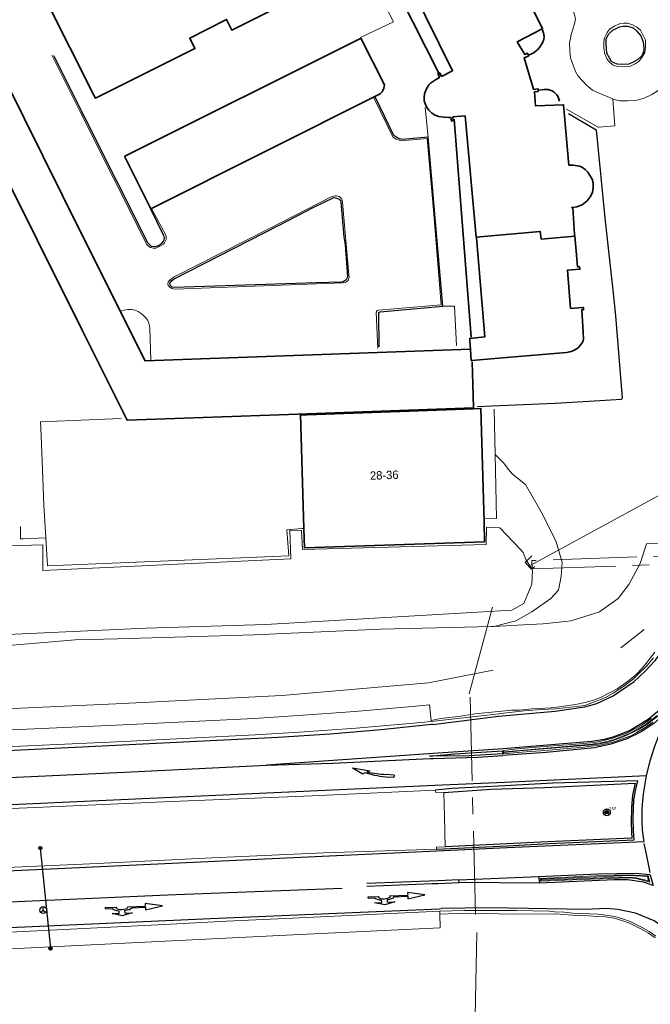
# Model space of a CAD drawing. Header units: metres. Extents: x 169249 to 194689, y 406250 to 412203.
# Tile 56 of 256: x 171308 to 171384, y 406595 to 406713. Entities that reach past the tile are written whole.
import ezdxf
from ezdxf.enums import TextEntityAlignment as Align

# ---------------------------------------------------------------- set-up
doc = ezdxf.new("R2010")
doc.units = ezdxf.units.M
doc.linetypes.add('BGT_NLCS_N264$0$AM-AS', pattern=[16, 10, -2, 2, -2])
doc.layers.get('0').update_dxf_attribs({"linetype": 'CONTINUOUS'})
for name, color, linetype, lineweight in [('BGT_NLCS_N264$0$B-WE-AM-AS_KUNSTWERK_DUIKER-GV', 252, 'BGT_NLCS_N264$0$AM-AS', 18), ('BGT_NLCS_N264$0$B-WE-GW-WATERGANG_INSTEEK-G', 252, 'CONTINUOUS', 18), ('BGT_NLCS_N264$0$B-WE-GW-WATERGANG_SLOOT_BODEM-G', 252, 'CONTINUOUS', 18), ('BGT_NLCS_N264$0$B-WE-KW-KUNSTWERK_DUIKER-G', 252, 'CONTINUOUS', 18), ('BGT_NLCS_N264$0$B-WE-OG-BREUKLIJN-G', 252, 'CONTINUOUS', 18), ('BGT_NLCS_N264$0$B-WE-OG-TOPOGRAFIE_BEBOUWING-G', 252, 'CONTINUOUS', 35), ('BGT_NLCS_N264$0$B-WE-OG-TOPOGRAFIE_WATER-GV', 252, 'CONTINUOUS', 18), ('BGT_NLCS_N264$0$B-WE-OG-TOPOGRAFIE_WEG_BERM-GV', 252, 'CONTINUOUS', 18), ('BGT_NLCS_N264$0$B-WE-OG-TOPOGRAFIE_WEG_RIJWEG-GV', 252, 'CONTINUOUS', 18), ('BGT_NLCS_N264$0$B-WE-OG-TOPOGRAFIE_WEG_VERHARD-G', 252, 'CONTINUOUS', 18), ('BGT_NLCS_N264$0$B-WE-VW-BEWEGWIJZERING_DRAAGCONSTRUCTIE-S', 252, 'CONTINUOUS', 25), ('BGT_NLCS_N264$0$B-WE-VW-MARKERING_PIJL-S', 252, 'CONTINUOUS', 25), ('BGT_NLCS_N264$0$B-WE-VW-VERKEERSTEKEN_BORD-S', 252, 'CONTINUOUS', 25), ('X-XX-AL-REFERENTIE-G', 7, 'CONTINUOUS', 18)]:
    doc.layers.add(name, color=color, linetype=linetype, lineweight=lineweight)
for name, color, linetype in [('BGT_NLCS_N264$0$B-WE-IE-MEUBILAIR_WEGMEUBILAIR-S', 252, 'CONTINUOUS'), ('BGT_NLCS_N264$0$B-WE-OG-TOPOGRAFIE_WEG_VERKEERSEILAND-GV', 252, 'CONTINUOUS'), ('BGT_NLCS_N264$0$B-WE-VH-KANTOPSLUITING-G', 252, 'CONTINUOUS'), ('BGT_NLCS_N264$0$B-WE-VW-BEWEGWIJZERING_DRAAGCONSTRUCTIE_PORTAAL_POER-G', 252, 'CONTINUOUS'), ('BGT_NLCS_N264$0$B-WE-VW-MARKERING-G', 252, 'CONTINUOUS'), ('BGT_NLCS_N264$0$Label_Nummeraanduidingreeks', 252, 'CONTINUOUS')]:
    doc.layers.add(name, color=color, linetype=linetype)
doc.styles.add('BGT_NLCS_N264$0$NLCS-ISO', font='NLCS-ISO.ttf')
doc.styles.add('BGT_NLCS_N264$0$STANDARD', font='txt')

# ---------------------------------------------------------------- blocks, each defined once
blk = doc.blocks.new('BGT_NLCS_N264$0$SIE-WEG_WEGWIJZER-SO')
for q in [(-0.29, -0.29), (0, 0.41), (0.29, -0.29)]:
    blk.add_line((0, 0), q)
blk.add_circle((0, 0), 0.413)
blk = doc.blocks.new('BGT_NLCS_N264$0$SIE-WEG_STRAATNAAMBORD_PAAL-SO')
blk.add_line((-0.3, 0), (0.3, 0))
for radius in [0.2, 0.0745]:
    blk.add_circle((0, 0), radius)
at = {"style": 'BGT_NLCS_N264$0$NLCS-ISO'}
blk.add_attdef('STRAATNAAMBORD', (0.28, 0.29), '', height=0.35, dxfattribs=at)
blk = doc.blocks.new('BGT_NLCS_N264$0$B-SVW-MARKERING_PIJL_ROTONDE_RD_RA_6.80')
for p, q in [((0, 0.07), (1.29, 0.07)), ((0, -0.07), (0, 0.07)), ((2.61, 0.07), (4.75, 0.07)), ((4.75, 0.37), (4.75, 0.07)), ((6.8, 0), (4.75, 0.37)), ((0, -0.07), (0.77, -0.07)), ((1.95, -0.98), (0.75, -0.68)), ((0.75, -0.68), (1.6, -0.68)), ((1.6, -0.68), (1.6, -0.36)), ((3.15, -0.68), (1.95, -0.98)), ((2.3, -0.68), (2.3, -0.36)), ((2.3, -0.68), (3.15, -0.68)), ((3.13, -0.07), (4.75, -0.07)), ((4.75, -0.38), (6.8, 0)), ((4.75, -0.07), (4.75, -0.38))]:
    blk.add_line(p, q)
for major_axis, ratio, start_param, end_param in [((-0.7, 0), 0.321429, 5.943348, 9.764615), ((-1.2, 0), 0.3125, 6.484543, 7.558013), ((-1.2, 0), 0.3125, 8.14995, 9.22342)]:
    blk.add_ellipse((1.95, 0), major_axis=major_axis, ratio=ratio, start_param=start_param, end_param=end_param)
blk = doc.blocks.new('BGT_NLCS_N264$0$B-SVW-MARKERING_PIJL_VERDRIJF_RE_5.0')
for p, q in [((0, 0.15), (0.6, 0.15)), ((0, -0.15), (0, 0.15)), ((0, -0.15), (0.96, -0.15)), ((2.92, -0.46), (3.27, -0.28)), ((5, -0.66), (2.92, -0.46)), ((3.75, -0.04), (3.43, -0.2)), ((5, -0.66), (3.75, -0.04))]:
    blk.add_line(p, q)
for centre, radius, start, end in [((0.61, -11.39), 11.54, 75.8527, 90.0468), ((0.99, -20.17), 20.02, 83.4664, 90.0916)]:
    blk.add_arc(centre, radius, start, end)
blk = doc.blocks.new('BGT_NLCS_N264$0$SIE-WEG_PAAL_ALGEMEEN_TYPE_01-SO')
h = blk.add_hatch(color=256)
edge = h.paths.add_edge_path()
edge.add_arc((0, 0), 0.188, 0, 360)
at = {"ltscale": 0.5}
blk.add_circle((0, 0), 0.188, dxfattribs=at)
blk = doc.blocks.new('BGT_NLCS_N264')
at = {"layer": 'BGT_NLCS_N264$0$B-WE-AM-AS_KUNSTWERK_DUIKER-GV'}
for p, q in [((171362.28, 406632.21, 14.46), (171362.97, 406604.44, 14.54)), ((171363.11, 406604.08, 14.57), (171362.86, 406592.68, 14.55))]:
    blk.add_line(p, q, dxfattribs=at)
blk.add_polyline3d([(171446.19, 406650.22, 13.51), (171446.16, 406651.22, 13.51), (171369.66, 406648.56, 13.01), (171369.7, 406647.56, 13.01), (171446.19, 406650.22, 13.51)], dxfattribs=at)
at = {"layer": 'BGT_NLCS_N264$0$B-WE-GW-WATERGANG_INSTEEK-G'}
blk.add_polyline3d([(171365.14, 406640.7, 15.58), (171367.74, 406641.34, 15.6), (171369.68, 406642.45, 15.61), (171370.35, 406642.93, 15.61), (171371.93, 406644.05, 15.62), (171372.84, 406645.04, 15.6), (171373.17, 406646.7, 15.6), (171373.3, 406648.36, 15.51), (171372.98, 406649.44, 15.47), (171372.58, 406650.82, 15.42), (171370.94, 406654.12, 15.36), (171368.92, 406657.66, 15.13), (171367.35, 406658.9, 14.99), (171366.89, 406659.48, 14.97), (171366.31, 406660.21, 14.94), (171365.28, 406661.26, 14.94)], dxfattribs=at)
at = {"layer": 'BGT_NLCS_N264$0$B-WE-GW-WATERGANG_SLOOT_BODEM-G'}
blk.add_polyline3d([(171305.26, 406639.63, 13.39), (171323.55, 406640.47, 13.24), (171337.89, 406640.9, 13.29), (171367.27, 406642.64, 13.9), (171368.7, 406643.43, 13.9), (171369.67, 406645.73, 13.22), (171369.74, 406647.4, 13.23), (171369.58, 406647.68, 13.22), (171368.97, 406648.7, 13.19), (171368.89, 406648.9, 13.21), (171368.65, 406649.55, 13.28), (171368.33, 406649.89, 13.3), (171365.86, 406652.5, 13.4), (171364.26, 406652.57, 13.4), (171364.22, 406650.49, 13.4), (171342.28, 406649.88, 13.4), (171342.13, 406652.15, 13.41), (171340.75, 406652.2, 13.42), (171340.85, 406648.79, 13.45), (171311.23, 406647.38, 13.47), (171311.24, 406650.47, 13.47), (171282.92, 406649.62, 13.47)], dxfattribs=at)
at = {"layer": 'BGT_NLCS_N264$0$B-WE-KW-KUNSTWERK_DUIKER-G'}
for p, q in [((171369.53, 406648.01, 12.92), (171385.8, 406656.87, 14.96)), ((171364.95, 406642.98, 13.64), (171362.18, 406632.62, 14.47))]:
    blk.add_line(p, q, dxfattribs=at)
blk.add_polyline3d([(171370.03, 406647.84, 13.67), (171369.62, 406647.55, 13.66), (171368.86, 406648.35, 13.66), (171369.68, 406649.12, 13.68)], dxfattribs=at)
at = {"layer": 'BGT_NLCS_N264$0$B-WE-OG-BREUKLIJN-G'}
for points in [[(171383.43, 406628.96, 16.14), (171384.72, 406629.94, 16.13)], [(171384.66, 406630.02, 16.13), (171383.38, 406629.04, 16.14), (171381.51, 406627.96, 16.09), (171379.49, 406627.18, 16.05), (171378.14, 406626.81, 16.06), (171376.88, 406626.61, 16.05), (171366.39, 406625.7, 15.89), (171366.4, 406625.6, 15.89), (171368.19, 406625.79, 15.97), (171377.42, 406626.58, 16.06), (171378.8, 406626.86, 16.06), (171380.52, 406627.43, 16.09), (171382.38, 406628.3, 16.09), (171383.43, 406628.96, 16.14)], [(171381.83, 406610.68, 16.09), (171379.21, 406610.67, 16.09), (171370.79, 406610.33, 15.99), (171370.79, 406610.46, 15.99), (171381.42, 406610.88, 16.1), (171383.51, 406610.76, 16.12), (171383.61, 406610.26, 16.12), (171381.83, 406610.68, 16.09)]]:
    blk.add_polyline3d(points, dxfattribs=at)
at = {"layer": 'BGT_NLCS_N264$0$B-WE-OG-TOPOGRAFIE_BEBOUWING-G'}
for p, q in [((171349.02, 406725.79, 22.07), (171358.55, 406706.86, 22.02)), ((171358.55, 406706.86, 22.02), (171358.65, 406706.65, 22.02)), ((171362.4, 406675.31, 21.85), (171360.4, 406701.36, 25.13))]:
    blk.add_line(p, q, dxfattribs=at)
for points in [[(171343.25, 406722.98, 24.15), (171345.72, 406718.04, 24.12), (171345.65, 406718.01, 24.12), (171333.83, 406712.01, 24.16), (171333.18, 406713.3, 24.16), (171328.8, 406711.08, 24.17), (171329.4, 406709.81, 24.18), (171317.52, 406703.87, 24.21), (171317.51, 406703.87, 24.21), (171317.32, 406704.26, 24.21), (171311.64, 406715.57, 24.21), (171317.71, 406718.62, 24.21), (171323.27, 406721.41, 24.21), (171328.18, 406723.88, 24.2), (171333.7, 406726.65, 24.2), (171339.86, 406729.74, 24.2), (171339.87, 406729.75, 24.2), (171339.99, 406729.51, 24.2), (171343.25, 406722.98, 24.15)], [(171358.55, 406706.86, 27.57), (171358.66, 406706.9, 27.57), (171358.88, 406706.49, 27.57), (171360.19, 406707.16, 27.57), (171353.72, 406720.26, 27.56)], [(171367.69, 406718.83, 27.48), (171370.93, 406712.18, 27.49), (171370.91, 406712.17, 27.49), (171367.92, 406710.63, 27.52), (171368.82, 406709.13, 28.73), (171369.13, 406709.27, 28.73), (171369.25, 406709.06, 28.73), (171369.3, 406708.97, 28.73), (171368.75, 406708.72, 28.73), (171369.85, 406704.98, 28.68), (171369.86, 406704.94, 28.68), (171370.43, 406704.99, 28.69), (171370.42, 406704.7, 28.69), (171369.98, 406704.64, 27.5), (171370.12, 406702.97, 27.53), (171373.45, 406703.09, 27.55), (171373.46, 406703.09, 27.55), (171374.11, 406695.88, 28.29), (171374.28, 406695.89, 28.27), (171374.62, 406695.89, 28.25), (171375.1, 406695.81, 28.27), (171375.37, 406695.74, 28.28), (171375.58, 406695.69, 28.28), (171375.83, 406695.51, 28.28), (171376.04, 406695.36, 28.29), (171376.38, 406695.03, 28.29), (171376.77, 406694.38, 28.34), (171376.89, 406694.19, 28.36), (171376.98, 406693.74, 28.37), (171377, 406693.18, 28.38), (171376.92, 406692.62, 28.39), (171376.64, 406692.09, 28.39), (171376.27, 406691.59, 28.39), (171375.7, 406691.11, 28.39), (171375.04, 406690.9, 28.39), (171374.51, 406690.81, 28.38), (171374.42, 406690.79, 28.38), (171374.51, 406690.79, 27.74), (171374.55, 406690.79, 27.53), (171374.78, 406687.63, 27.38), (171374.8, 406687.37, 27.36), (171370.8, 406687.03, 27.43), (171370.67, 406687.94, 27.45), (171363.01, 406687.26, 27.52), (171361.72, 406701.76, 27.58), (171360.24, 406701.65, 27.56), (171360.26, 406701.17, 27.57), (171360.05, 406701.15, 27.57), (171359.97, 406701.59, 27.57), (171359.79, 406701.59, 27.56), (171359.74, 406701.59, 27.56), (171359.21, 406701.61, 27.56), (171358.52, 406701.71, 27.57), (171358.03, 406701.89, 27.58), (171357.67, 406702.14, 27.59), (171357.35, 406702.44, 27.59), (171357.16, 406702.74, 27.59), (171357, 406703, 27.59), (171356.82, 406703.56, 27.57), (171356.82, 406703.96, 27.56), (171356.86, 406704.4, 27.57), (171357.06, 406705.02, 27.57), (171357.36, 406705.48, 27.57), (171357.55, 406705.68, 27.57), (171358.14, 406706.09, 27.57), (171358.62, 406706.35, 27.57), (171358.45, 406706.82, 27.57), (171358.55, 406706.86, 27.57)], [(171370.9, 406712.15, 25.01), (171371.07, 406711.65, 24.98), (171371.1, 406711.49, 24.98), (171371.15, 406711.21, 24.99), (171371.09, 406710.92, 24.99), (171371.06, 406710.82, 24.99), (171370.93, 406710.5, 24.99), (171370.59, 406709.95, 25), (171370.33, 406709.67, 25), (171370.21, 406709.57, 25), (171369.89, 406709.3, 25), (171369.47, 406709.12, 24.99), (171369.32, 406709.07, 24.99)], [(171320.97, 406696.94, 18.33), (171321.02, 406696.96, 18.33), (171349.11, 406711, 18.32), (171349.22, 406711.05, 18.32), (171352.06, 406705.5, 18.3), (171352.03, 406705.28, 18.32), (171351.98, 406705.1, 18.32), (171351.89, 406704.89, 18.32), (171351.77, 406704.66, 18.32), (171351.59, 406704.46, 18.32), (171351.4, 406704.34, 18.32), (171324.12, 406690.65, 18.34), (171320.97, 406696.94, 18.33)], [(171362.52, 406672.36, 18.25), (171362.61, 406669.64, 18.24), (171362.7, 406666.87, 18.24), (171362.7, 406666.85, 18.24), (171342.8, 406666.14, 18.24), (171341.73, 406666.1, 18.24), (171321.32, 406665.36, 18.24), (171315.94, 406676.14, 18.24), (171299.77, 406708.54, 18.22), (171304.33, 406710.83, 18.22), (171304.34, 406710.83, 18.22), (171313.59, 406692.25, 18.22), (171320.48, 406678.41, 18.22), (171323.45, 406672.45, 18.22), (171323.47, 406672.45, 18.22), (171362.32, 406673.84, 18.18)], [(171370.46, 406704.85, 25.25), (171371.15, 406704.94, 25.26), (171371.63, 406704.91, 25.27), (171372.08, 406704.78, 25.27), (171372.32, 406704.62, 25.28), (171372.64, 406704.29, 25.28), (171372.83, 406704.03, 25.28), (171372.91, 406703.78, 25.29), (171372.99, 406703.52, 25.28)], [(171374.82, 406687.41, 24.69), (171375.14, 406683.74, 24.72), (171375.14, 406683.71, 24.72), (171375.32, 406683.72, 24.72), (171375.36, 406683.72, 24.72), (171375.41, 406683.41, 24.72), (171375.35, 406683.41, 24.72), (171373.93, 406683.31, 24.71), (171374.3, 406678.73, 24.72), (171375.72, 406678.85, 24.77), (171375.83, 406678.86, 24.77), (171375.84, 406678.57, 24.74), (171375.63, 406678.55, 24.74), (171375.82, 406675.91, 24.76), (171375.85, 406675.1, 24.75), (171375.75, 406674.75, 24.76), (171375.54, 406674.4, 24.76), (171375.19, 406674.02, 24.77), (171374.82, 406673.78, 24.77), (171374.48, 406673.63, 24.77), (171374.21, 406673.54, 24.77), (171373.8, 406673.47, 24.77), (171366.16, 406672.81, 24.77), (171362.48, 406672.49, 24.77), (171362.43, 406672.49, 24.77), (171362.33, 406673.82, 24.77), (171362.26, 406674.87, 24.76), (171362.24, 406675.14, 24.76), (171364.04, 406675.33, 24.78), (171363.07, 406687.18, 24.74)], [(171364.02, 406650.81, 29.84), (171342.48, 406650.08, 29.79), (171342.41, 406652.4, 29.79), (171342.18, 406660.61, 29.79), (171342.04, 406665.99, 29.79), (171342.8, 406666.01, 29.79), (171362.74, 406666.74, 29.8), (171363.58, 406666.77, 29.8), (171363.96, 406653.18, 29.83), (171364.02, 406650.81, 29.84)]]:
    blk.add_polyline3d(points, dxfattribs=at)
at = {"layer": 'BGT_NLCS_N264$0$B-WE-OG-TOPOGRAFIE_WATER-GV'}
blk.add_line((171365.14, 406640.7, 15.58), (171368.69, 406640.88, 15.6), dxfattribs=at)
blk.add_polyline3d([(171204.54, 406625.31, 14.03), (171214, 406627.2, 14.09), (171216.69, 406627.48, 14.05), (171218.26, 406627.55, 14.05), (171221.08, 406628.07, 14.06), (171231.02, 406630.39, 14.18), (171235.83, 406631.16, 14.21), (171239.24, 406631.52, 14.25), (171243.29, 406632.23, 14.34), (171251.05, 406633.12, 14.35), (171254.67, 406633.61, 14.36), (171267.19, 406635.06, 14.36), (171279.94, 406636.26, 14.47), (171291.39, 406637.16, 14.65), (171302.88, 406638.04, 14.76), (171315.11, 406639.1, 14.85), (171320.16, 406639.22, 14.86), (171336.5, 406639.69, 14.97), (171351.57, 406640.35, 15.19), (171361.62, 406640.61, 15.47), (171364.82, 406640.7, 15.57), (171365.14, 406640.7, 15.58)], dxfattribs=at)
at = {"layer": 'BGT_NLCS_N264$0$B-WE-OG-TOPOGRAFIE_WEG_BERM-GV'}
for p, q in [((171383.11, 406640.33, 16.11), (171380.32, 406638.11, 16.14)), ((171357.65, 406629.3, 15.62), (171357.64, 406629.42, 15.62)), ((171358.69, 406606.28, 15.69), (171358.66, 406606.64, 15.65))]:
    blk.add_line(p, q, dxfattribs=at)
for points in [[(171357.64, 406629.42, 15.62), (171358.77, 406629.69, 15.85), (171360.9, 406629.93, 15.87), (171362.87, 406630.22, 15.91), (171365.7, 406630.52, 15.92), (171367.23, 406630.67, 15.94), (171368.18, 406630.69, 15.95), (171369.68, 406630.82, 15.96), (171371.97, 406630.97, 15.99), (171372.96, 406631.06, 16.01), (171373.78, 406631.17, 16.04), (171374.9, 406631.33, 16.06), (171376.04, 406631.57, 16.07), (171377.03, 406631.87, 16.09), (171377.94, 406632.24, 16.09), (171378.94, 406632.75, 16.11), (171379.85, 406633.24, 16.13), (171380.65, 406633.8, 16.13), (171381.24, 406634.2, 16.14), (171381.87, 406634.71, 16.14), (171382.29, 406635.09, 16.14), (171382.77, 406635.6, 16.14), (171383.11, 406635.96, 16.14), (171383.46, 406636.4, 16.15), (171383.8, 406636.88, 16.15), (171384.35, 406637.59, 16.15)], [(171385.78, 406650.71, 15.57), (171384.8, 406650.65, 15.62), (171383.37, 406650.57, 15.7), (171382.63, 406648.21, 15.7), (171381.28, 406645.69, 15.7), (171379.98, 406644.02, 15.7), (171377.74, 406642.44, 15.7), (171376.75, 406642.12, 15.7), (171374.35, 406641.34, 15.7), (171371.02, 406640.99, 15.61), (171368.69, 406640.88, 15.6)], [(171357.65, 406629.3, 15.62), (171365.73, 406630.22, 15.7), (171365.98, 406630.26, 15.7), (171368.75, 406630.61, 15.75), (171370.84, 406630.77, 15.75), (171372.55, 406630.83, 15.78), (171373.97, 406630.98, 15.84), (171376, 406631.24, 15.9), (171377.35, 406631.73, 15.91), (171378.46, 406632.2, 15.93), (171379.38, 406632.69, 15.93), (171380.65, 406633.53, 15.98), (171381.8, 406634.4, 15.99), (171382.72, 406635.32, 16), (171382.97, 406635.55, 16.01), (171383.43, 406635.98, 16.02), (171384.21, 406636.94, 16.03)], [(171365.05, 406635.45, 15.79), (171357.3, 406633.94, 15.65), (171339.79, 406632.43, 15.5), (171319.95, 406631.43, 15.31), (171282.19, 406629.7, 14.88), (171255.24, 406628.38, 14.62), (171255.35, 406625.73, 14.6)], [(171255.35, 406625.73, 14.6), (171255.42, 406625.74, 14.6), (171269.83, 406626.68, 14.66), (171280.35, 406627.12, 14.78), (171284.07, 406627.27, 14.82), (171298.69, 406627.91, 14.96), (171320.81, 406628.92, 15.24), (171336.48, 406629.69, 15.43), (171341.77, 406630.05, 15.47), (171348.51, 406630.52, 15.49), (171355.36, 406631.09, 15.6), (171357.44, 406631.29, 15.62), (171357.64, 406629.42, 15.62)], [(171255.43, 406623.73, 14.6), (171255.57, 406623.74, 14.6), (171269.94, 406624.68, 14.66), (171280.44, 406625.12, 14.78), (171284.16, 406625.28, 14.82), (171298.78, 406625.91, 14.96), (171320.9, 406626.92, 15.24), (171336.6, 406627.7, 15.43), (171341.91, 406628.05, 15.47), (171348.66, 406628.53, 15.49), (171355.54, 406629.1, 15.6), (171357.65, 406629.3, 15.62)], [(171358.12, 406621.09, 15.76), (171343.41, 406620.43, 15.61), (171325.65, 406619.72, 15.41), (171310.37, 406619.01, 15.21), (171295.58, 406618.41, 15.06), (171280.87, 406617.76, 14.87), (171279.98, 406617.72, 14.86), (171267.31, 406617.07, 14.8), (171256.52, 406616.4, 14.73), (171248.86, 406615.78, 14.68), (171244.16, 406615.27, 14.6), (171236.71, 406614.21, 14.56), (171227.56, 406612.95, 14.44), (171221.14, 406611.93, 14.38), (171214.44, 406610.79, 14.32), (171202.76, 406608.24, 14.3), (171192.84, 406606.11, 14.28)], [(171359.17, 406620.84, 15.99), (171358.15, 406620.86, 15.82), (171358.12, 406621.09, 15.76)], [(171359.32, 406614.33, 15.94), (171359.23, 406617.94, 16.01), (171359.17, 406620.84, 15.99)], [(171358.29, 406614.06, 15.8), (171358.26, 406614.28, 15.82), (171359.32, 406614.33, 15.94)], [(171193.28, 406600.97, 14.19), (171211.04, 406602.3, 14.23), (171224.98, 406603.5, 14.35), (171232.27, 406604.13, 14.48), (171234.61, 406604.4, 14.52), (171235.31, 406604.48, 14.53), (171239.7, 406605.02, 14.58), (171246.76, 406605.94, 14.68), (171259.7, 406607.67, 14.74), (171269.68, 406608.91, 14.82), (171278.89, 406610.13, 14.89), (171281.31, 406610.38, 14.92), (171284.16, 406610.66, 14.95), (171287.29, 406610.85, 15.03), (171300.6, 406611.57, 15.18), (171317.76, 406612.33, 15.31), (171331.45, 406613.01, 15.46), (171344.79, 406613.59, 15.64), (171358.29, 406614.06, 15.8)], [(171358.66, 406606.64, 15.65), (171341.06, 406605.78, 15.44), (171333.17, 406605.41, 15.43), (171325.76, 406605.03, 15.22), (171304.85, 406604, 15.11), (171287.77, 406603.17, 14.92), (171281.75, 406602.82, 14.86), (171268.51, 406602.05, 14.71), (171256.24, 406601.24, 14.63)], [(171358.69, 406606.28, 15.69), (171358.71, 406604.64, 15.65), (171341.16, 406603.78, 15.44), (171325.85, 406603.04, 15.22), (171304.95, 406602, 15.11), (171287.88, 406601.17, 14.92), (171281.87, 406600.82, 14.86), (171268.64, 406600.05, 14.71), (171256.37, 406599.24, 14.63), (171256.3, 406599.24, 14.63)], [(171384.49, 406603.64, 16.02), (171383.68, 406604.19, 16.02), (171382.78, 406604.71, 16), (171381.44, 406605.37, 15.96), (171380.52, 406605.72, 15.96), (171379.57, 406605.99, 15.97), (171378.52, 406606.14, 15.99), (171377.59, 406606.25, 16), (171376.57, 406606.29, 15.96), (171375.53, 406606.35, 15.95), (171374.55, 406606.4, 15.91), (171373.53, 406606.49, 15.94), (171372.43, 406606.55, 15.92), (171371.75, 406606.62, 15.82), (171367.82, 406606.71, 15.78), (171367.02, 406606.71, 15.76), (171361.59, 406606.71, 15.69), (171358.66, 406606.64, 15.65)], [(171384.4, 406603.44, 16.16), (171383.6, 406603.98, 16.15), (171382.71, 406604.52, 16.14), (171381.36, 406605.18, 16.13), (171380.44, 406605.52, 16.1), (171379.49, 406605.77, 16.09), (171378.43, 406605.93, 16.11), (171377.44, 406605.98, 16.11), (171376.45, 406606.05, 16.11), (171375.47, 406606.09, 16.09), (171374.52, 406606.15, 16.08), (171373.51, 406606.21, 16.08), (171372.5, 406606.3, 16.07), (171367.8, 406606.27, 15.91), (171361.64, 406606.38, 15.76), (171358.69, 406606.28, 15.69)]]:
    blk.add_polyline3d(points, dxfattribs=at)
at = {"layer": 'BGT_NLCS_N264$0$B-WE-OG-TOPOGRAFIE_WEG_RIJWEG-GV'}
for points in [[(171384.13, 406629.22, 16.09), (171383.5, 406628.79, 16.09), (171382.91, 406628.41, 16.05), (171382.23, 406628.01, 16.03), (171381.5, 406627.62, 16.03), (171380.71, 406627.32, 16.03), (171379.96, 406627.06, 16.03), (171379.21, 406626.82, 16.03), (171378.52, 406626.65, 16.02), (171377.79, 406626.49, 16.01), (171377.07, 406626.39, 15.98), (171375.58, 406626.22, 15.98), (171374.34, 406626.11, 15.96), (171372.62, 406625.97, 15.96), (171370.72, 406625.82, 15.9), (171369, 406625.69, 15.9), (171367.51, 406625.56, 15.89), (171366.29, 406625.45, 15.86), (171366.28, 406625.64, 15.86), (171366.27, 406625.83, 15.86), (171367.9, 406626.03, 15.91), (171370.2, 406626.23, 15.93), (171372.2, 406626.39, 15.96), (171373.34, 406626.48, 15.97), (171374.58, 406626.56, 15.98), (171375.8, 406626.68, 16), (171376.7, 406626.78, 16.02), (171377.34, 406626.86, 16.02), (171378.12, 406627, 16.02), (171378.88, 406627.19, 16.02), (171379.46, 406627.38, 16.03), (171380.12, 406627.6, 16.05), (171380.78, 406627.84, 16.05), (171381.41, 406628.12, 16.05), (171382.07, 406628.47, 16.06), (171382.78, 406628.89, 16.08), (171383.23, 406629.15, 16.08), (171383.93, 406629.68, 16.08)], [(171381.26, 406610.62, 16.05), (171375.54, 406610.41, 16), (171370.71, 406610.21, 15.93), (171370.7, 406610.54, 15.94), (171375.58, 406610.78, 15.99), (171377.33, 406610.87, 16.03), (171379.57, 406610.94, 16.04), (171381.81, 406610.94, 16.07), (171383.58, 406610.85, 16.1), (171383.76, 406610.11, 16.09), (171382.14, 406610.53, 16.07), (171381.26, 406610.62, 16.05)]]:
    blk.add_polyline3d(points, dxfattribs=at)
at = {"layer": 'BGT_NLCS_N264$0$B-WE-OG-TOPOGRAFIE_WEG_VERHARD-G'}
for p, q in [((171357.29, 406699.21, 15.67), (171356.92, 406702.78, 15.7)), ((171365.15, 406666.7, 14.98), (171365.28, 406661.26, 14.94))]:
    blk.add_line(p, q, dxfattribs=at)
for points in [[(171365.65, 406732.28, 15.56), (171374.3, 406714.86, 15.61), (171374.71, 406714.04, 15.62), (171374.81, 406713.69, 15.62), (171374.89, 406713.37, 15.62), (171374.78, 406712.78, 15.62), (171374.37, 406711.49, 15.66), (171374.23, 406710.81, 15.67), (171374.18, 406710.56, 15.67), (171374.21, 406709.52, 15.67), (171374.3, 406708.73, 15.67), (171374.62, 406707.82, 15.67), (171374.9, 406707.08, 15.67), (171375.21, 406706.52, 15.67), (171375.64, 406706.04, 15.66), (171376.21, 406705.44, 15.67), (171376.93, 406704.83, 15.67), (171377.34, 406704.64, 15.68), (171377.43, 406704.6, 15.68), (171378.94, 406703.95, 15.64), (171379.29, 406703.8, 15.63), (171379.36, 406703.77, 15.63)], [(171349.18, 406711.15, 15.61), (171353.15, 406713.01, 15.71), (171349.53, 406720.15, 15.72), (171348.97, 406721.31, 15.74), (171347.54, 406721.61, 15.73), (171346.65, 406722.9, 15.73), (171345.47, 406723.35, 15.72)], [(171379.37, 406707.84, 15.56), (171379, 406708.16, 15.56), (171378.69, 406708.57, 15.56), (171378.35, 406709.27, 15.57), (171378.34, 406709.4, 15.57), (171378.29, 406709.86, 15.58), (171378.26, 406710.53, 15.58), (171378.31, 406710.9, 15.59), (171378.34, 406711.11, 15.59), (171378.68, 406711.74, 15.6), (171378.94, 406712.14, 15.61), (171379.55, 406712.51, 15.61), (171380.21, 406712.81, 15.61), (171380.65, 406712.86, 15.62), (171381.09, 406712.86, 15.62), (171381.71, 406712.67, 15.62), (171382.2, 406712.4, 15.61), (171382.66, 406712.01, 15.58), (171383.24, 406710.81, 15.58), (171383.27, 406709.99, 15.57), (171383.19, 406709.34, 15.57), (171382.91, 406708.87, 15.57), (171382.48, 406708.3, 15.57), (171382.02, 406708.01, 15.56), (171381.37, 406707.67, 15.56), (171380.46, 406707.62, 15.57), (171379.79, 406707.71, 15.56), (171379.37, 406707.84, 15.56)], [(171324.2, 406690.69, 15.62), (171325.13, 406688.96, 15.64), (171325.89, 406687.57, 15.61), (171325.97, 406687.35, 15.62), (171325.96, 406686.98, 15.62), (171325.78, 406686.57, 15.61), (171325.65, 406686.44, 15.61), (171325.38, 406686.25, 15.61), (171324.74, 406685.95, 15.6), (171324.4, 406685.95, 15.6), (171324.1, 406686.02, 15.6), (171323.89, 406686.15, 15.6), (171323.67, 406686.37, 15.6), (171315.67, 406702.27, 15.44), (171312.32, 406709.03, 15.5)], [(171379.36, 406703.77, 15.63), (171380.19, 406703.57, 15.65), (171381.09, 406703.55, 15.66), (171382.24, 406703.65, 15.67), (171383.09, 406703.87, 15.65), (171384.01, 406704.32, 15.63), (171384.78, 406704.81, 15.63), (171385.41, 406705.35, 15.62), (171385.81, 406705.83, 15.61), (171386.11, 406706.25, 15.6), (171386.26, 406706.46, 15.6)], [(171351.26, 406673.93, 15.55), (171351.07, 406678.28, 15.58), (171351.18, 406678.49, 15.6), (171351.36, 406678.52, 15.61), (171358.83, 406679.17, 15.56), (171357.93, 406690.49, 15.58), (171357.15, 406699.06, 15.61), (171354.08, 406698.79, 15.57), (171353.71, 406698.9, 15.57), (171353.45, 406699, 15.57), (171353.13, 406699.17, 15.57), (171353.06, 406699.26, 15.57), (171350.79, 406703.93, 15.61)], [(171379.36, 406703.77, 15.63), (171379.58, 406700.59, 15.66), (171377.66, 406700.41, 15.67), (171377.61, 406700.4, 15.67), (171373.8, 406702.58, 15.67)], [(171347.71, 406682.1, 15.49), (171347.53, 406681.92, 15.49), (171347.34, 406681.84, 15.48), (171347.14, 406681.79, 15.48), (171327.01, 406681.03, 15.46), (171326.65, 406681.12, 15.48), (171326.45, 406681.24, 15.48), (171326.2, 406681.48, 15.48), (171326.17, 406681.65, 15.48), (171326.21, 406681.9, 15.48), (171326.44, 406682.14, 15.48), (171326.92, 406682.52, 15.48), (171338.39, 406688.35, 15.38), (171345.7, 406692.08, 15.47), (171346.15, 406692.22, 15.48), (171346.31, 406692.21, 15.49), (171346.5, 406692.16, 15.5), (171346.66, 406692.11, 15.5), (171346.82, 406691.99, 15.5), (171346.92, 406691.84, 15.5), (171347.01, 406691.68, 15.5), (171347.03, 406691.46, 15.5), (171347.79, 406682.75, 15.49), (171347.84, 406682.52, 15.49), (171347.81, 406682.36, 15.49), (171347.71, 406682.1, 15.49)], [(171324.14, 406672.53, 15.38), (171324, 406676.32, 15.36), (171323.98, 406676.64, 15.33), (171323.91, 406676.95, 15.3), (171323.76, 406677.29, 15.3), (171323.55, 406677.6, 15.3), (171323.28, 406677.86, 15.3), (171322.97, 406678.14, 15.3), (171322.61, 406678.37, 15.3), (171322.22, 406678.52, 15.3), (171321.81, 406678.61, 15.3), (171321.38, 406678.61, 15.3), (171320.96, 406678.54, 15.3), (171320.56, 406678.39, 15.3)], [(171359.03, 406679, 15.64), (171360.41, 406679, 15.65), (171360.68, 406674.28, 15.63)], [(171311.58, 406651.29, 15.15), (171311.33, 406655.18, 15.2), (171311.17, 406659.45, 15.21), (171310.98, 406664.45, 15.24), (171310.95, 406665.15, 15.24), (171314.85, 406665.32, 15.25), (171320.58, 406665.57, 15.28)], [(171365.28, 406661.26, 14.94), (171365.46, 406653.6, 14.88), (171365.42, 406653.6, 14.88), (171364.03, 406653.56, 14.83)], [(171311.58, 406651.29, 15.15), (171308.89, 406651.16, 15.15), (171308.57, 406651.15, 15.14), (171308.55, 406652.53, 15.18), (171308.55, 406652.66, 15.19)], [(171342.32, 406652.41, 15.01), (171342.18, 406652.4, 15.01), (171340.39, 406652.26, 15.02), (171340.62, 406649.15, 15.11), (171325.28, 406648.48, 15.15), (171311.79, 406647.92, 15.18), (171311.58, 406651.24, 15.15), (171311.58, 406651.29, 15.15)]]:
    blk.add_polyline3d(points, dxfattribs=at)
at = {"layer": 'BGT_NLCS_N264$0$B-WE-OG-TOPOGRAFIE_WEG_VERKEERSEILAND-GV'}
for points in [[(171358.29, 406614.06, 15.8), (171366.72, 406614.46, 15.89), (171371.72, 406614.7, 15.93), (171381.88, 406615.15, 16.11), (171381.82, 406616.25, 16.11), (171381.78, 406617.71, 16.12), (171381.8, 406618.82, 16.13), (171381.8, 406619, 16.13), (171381.86, 406619.91, 16.14), (171382.05, 406621.07, 16.13), (171382.35, 406622.22, 16.09), (171372.18, 406621.94, 15.91), (171366.44, 406621.62, 15.86), (171360.13, 406621.28, 15.8), (171358.12, 406621.09, 15.76)], [(171359.17, 406620.84, 15.99), (171364.8, 406621.2, 16.11), (171371.23, 406621.43, 16.22), (171382, 406621.95, 16.25), (171381.7, 406620.51, 16.3), (171381.56, 406619.01, 16.29), (171381.53, 406617.27, 16.3), (171381.57, 406616.1, 16.25), (171381.62, 406615.34, 16.25), (171371.59, 406614.91, 16.17), (171359.32, 406614.33, 15.94)]]:
    blk.add_polyline3d(points, dxfattribs=at)
at = {"layer": 'BGT_NLCS_N264$0$B-WE-VH-KANTOPSLUITING-G'}
blk.add_line((171359.03, 406679, 15.64), (171357.29, 406699.21, 15.67), dxfattribs=at)
for points in [[(171381.79, 406708.21, 15.66), (171381.26, 406707.97, 15.65), (171380.52, 406707.93, 15.66), (171379.89, 406707.96, 15.66), (171379.46, 406708.11, 15.66), (171379.2, 406708.26, 15.66), (171378.98, 406708.64, 15.67), (171378.64, 406709.26, 15.67), (171378.58, 406709.84, 15.67), (171378.54, 406710.47, 15.67), (171378.54, 406710.97, 15.67), (171378.86, 406711.59, 15.69), (171379.33, 406712.03, 15.69), (171380.15, 406712.43, 15.69), (171380.59, 406712.51, 15.7), (171381.14, 406712.49, 15.69), (171381.79, 406712.29, 15.69), (171382.16, 406711.94, 15.69), (171382.71, 406711.34, 15.69), (171382.98, 406710.64, 15.64), (171383.04, 406709.84, 15.65), (171383.02, 406709.42, 15.65), (171382.8, 406708.97, 15.66), (171382.33, 406708.51, 15.66), (171381.79, 406708.21, 15.66)], [(171312.52, 406709.01, 15.58), (171323.73, 406686.61, 15.7), (171324.16, 406686.2, 15.71), (171324.52, 406686.14, 15.71), (171324.8, 406686.18, 15.71), (171325.05, 406686.28, 15.71), (171325.27, 406686.41, 15.71), (171325.48, 406686.57, 15.71), (171325.65, 406686.77, 15.71), (171325.73, 406686.93, 15.71), (171325.76, 406687.15, 15.71), (171325.73, 406687.32, 15.71), (171325.64, 406687.5, 15.71), (171324.14, 406690.6, 15.65)], [(171357.29, 406699.21, 15.67), (171354.19, 406698.93, 15.61), (171353.84, 406699.03, 15.61), (171353.52, 406699.17, 15.61), (171353.16, 406699.42, 15.61), (171350.96, 406704.04, 15.63)], [(171374.05, 406702.06, 15.73), (171377.34, 406700.11, 15.74), (171378.45, 406689.17, 15.92), (171379.38, 406680.57, 15.87), (171379.67, 406677.85, 15.86), (171380.46, 406668.03, 15.83), (171380.4, 406667.84, 15.8), (171376.47, 406667.59, 15.74), (171372.44, 406667.35, 15.67), (171364.87, 406667.03, 15.46), (171363.18, 406666.97, 15.42)], [(171343.86, 406681.78, 15.57), (171336.63, 406681.55, 15.54), (171326.92, 406681.22, 15.53), (171326.68, 406681.29, 15.53), (171326.56, 406681.39, 15.53), (171326.44, 406681.53, 15.53), (171326.4, 406681.68, 15.53), (171326.46, 406681.8, 15.53), (171326.6, 406682.02, 15.53), (171326.94, 406682.29, 15.53), (171339.48, 406688.7, 15.52), (171343.53, 406690.79, 15.53), (171346.01, 406692.02, 15.54), (171346.22, 406691.97, 15.55), (171346.46, 406691.9, 15.55), (171346.63, 406691.81, 15.55), (171346.79, 406691.67, 15.56), (171346.86, 406691.5, 15.55), (171347.21, 406687.28, 15.57), (171347.35, 406686.35, 15.54), (171347.64, 406682.57, 15.54), (171347.58, 406682.39, 15.55), (171347.51, 406682.23, 15.56), (171347.33, 406682.05, 15.55), (171347.13, 406681.93, 15.55), (171346.88, 406681.86, 15.55), (171343.86, 406681.78, 15.57)], [(171351.44, 406674.13, 15.59), (171351.37, 406678.12, 15.65), (171351.38, 406678.24, 15.66), (171351.53, 406678.34, 15.67), (171359.03, 406679, 15.64)]]:
    blk.add_polyline3d(points, dxfattribs=at)
at = {"layer": 'BGT_NLCS_N264$0$B-WE-VW-BEWEGWIJZERING_DRAAGCONSTRUCTIE_PORTAAL_POER-G', "linetype": 'Continuous'}
blk.add_line((171310.92, 406614.17, 20.75), (171312.14, 406602.14, 20.77), dxfattribs=at)
at = {"layer": 'BGT_NLCS_N264$0$B-WE-VW-MARKERING-G'}
for p, q in [((171360.96, 406610.36, 15.78), (171370.5, 406610.76, 15.94)), ((171360.99, 406610.07, 15.79), (171360.96, 406610.36, 15.78)), ((171370.57, 406609.99, 15.9), (171360.99, 406610.07, 15.79)), ((171360.99, 406610.07, 15.79), (171360.99, 406610.07, 15.79))]:
    blk.add_line(p, q, dxfattribs=at)
for points in [[(171357.82, 406628.97, 15.65), (171365.68, 406629.96, 15.74), (171372.44, 406630.56, 15.8), (171376, 406631.07, 15.91), (171377.43, 406631.48, 15.94), (171379.38, 406632.39, 15.96), (171381.88, 406634.09, 16.01), (171383.22, 406635.33, 16.03), (171384.45, 406636.67, 16.04), (171385.41, 406637.97, 16.02), (171386.95, 406639.71, 15.98), (171388.9, 406641.44, 16), (171391.21, 406643.19, 16.02), (171392.3, 406643.88, 16.03), (171393.94, 406645.1, 16.03), (171394.95, 406646.03, 16.02), (171395.86, 406647.09, 16.03), (171396.78, 406648.58, 16)], [(171399.14, 406641.46, 16.14), (171397.77, 406640.93, 16.12), (171394.8, 406639.33, 16.12), (171392.77, 406637.88, 16.13), (171391.16, 406636.53, 16.13), (171389.61, 406634.95, 16.14), (171387.12, 406631.89, 16.12), (171386.32, 406630.91, 16.1), (171384.25, 406629.07, 16.06), (171382.74, 406628.09, 16.04), (171381.03, 406627.23, 16.04), (171379.1, 406626.59, 16.02), (171377.15, 406626.17, 15.99), (171371.4, 406625.61, 15.91), (171366.21, 406625.26, 15.86)], [(171398.93, 406642.25, 16.13), (171395.79, 406640.84, 16.13), (171394.53, 406640.09, 16.11), (171392.3, 406638.54, 16.09), (171390.48, 406636.97, 16.11), (171388.96, 406635.43, 16.13), (171386.56, 406632.4, 16.12), (171385.38, 406631.04, 16.1), (171383.57, 406629.55, 16.09), (171381.35, 406628.21, 16.07), (171379.33, 406627.43, 16.03), (171378.33, 406627.17, 16.02), (171376.85, 406626.93, 16.02), (171366.25, 406626.06, 15.87)], [(171366.25, 406626.06, 15.87), (171357.87, 406625.49, 15.72), (171337.94, 406624.1, 15.49)], [(171337.94, 406624.1, 15.49), (171345.88, 406624.34, 15.57), (171357.52, 406624.87, 15.73), (171357.91, 406624.88, 15.74), (171363.2, 406625.03, 15.82), (171366.21, 406625.26, 15.86)], [(171357.89, 406625.17, 15.72), (171357.44, 406625.16, 15.71), (171357.89, 406625.21, 15.72), (171360.41, 406625.45, 15.77), (171366.18, 406625.79, 15.86), (171366.18, 406625.63, 15.85), (171366.18, 406625.46, 15.85), (171362.23, 406625.22, 15.8), (171357.89, 406625.17, 15.72)], [(171140.52, 406596.07, 14.18), (171151.36, 406597.02, 14.17), (171192.38, 406600.33, 14.24), (171211.54, 406601.83, 14.23), (171221.85, 406602.68, 14.3), (171232.58, 406603.78, 14.45), (171234.59, 406604.02, 14.49), (171239.76, 406604.62, 14.6), (171278.97, 406609.79, 14.91), (171281.33, 406610.03, 14.92), (171284.17, 406610.32, 14.93), (171287.3, 406610.54, 15), (171358.3, 406613.86, 15.81), (171366.73, 406614.24, 15.88), (171383.09, 406614.94, 16.18), (171383.06, 406615.16, 16.18), (171382.9, 406616.32, 16.17), (171382.84, 406617.43, 16.16), (171382.87, 406618.86, 16.17), (171382.88, 406619.35, 16.18), (171383, 406620.65, 16.18), (171383.38, 406622.83, 16.16)], [(171383.38, 406622.83, 16.16), (171366.42, 406622.03, 15.84), (171358.09, 406621.65, 15.76), (171287.32, 406618.42, 14.98), (171280.85, 406618.15, 14.94), (171275.36, 406617.93, 14.91), (171253.86, 406616.7, 14.75), (171249.6, 406616.36, 14.68), (171243.87, 406615.68, 14.62)], [(171370.5, 406610.76, 15.94), (171377.57, 406611.09, 16.02), (171382.04, 406611.17, 16.06), (171383.78, 406611.03, 16.09), (171383.84, 406610.83, 16.09), (171384.18, 406609.68, 16.07), (171383, 406610.08, 16.07), (171381.11, 406610.37, 16.03), (171379.5, 406610.38, 16.02), (171370.57, 406609.99, 15.9)], [(171370.5, 406610.76, 15.94), (171370.52, 406610.54, 15.93), (171370.57, 406609.99, 15.9)], [(171360.96, 406610.36, 15.78), (171358.48, 406610.26, 15.77), (171349.96, 406609.92, 15.67)], [(171349.96, 406609.62, 15.67), (171357.75, 406609.92, 15.76), (171358.49, 406609.95, 15.77), (171360.99, 406610.07, 15.79)], [(171398.5, 406591.4, 16.06), (171397.72, 406592.68, 16.08), (171396.3, 406594.44, 16.08), (171394.03, 406596.42, 16.08), (171393.08, 406597.07, 16.07), (171389.83, 406600.11, 16.07), (171388.22, 406602.04, 16.07), (171387.44, 406602.91, 16.07), (171386.44, 406603.88, 16.06), (171385.41, 406604.72, 16.05), (171384.28, 406605.45, 16.04), (171382.05, 406606.37, 15.98), (171379.96, 406606.82, 15.94), (171378.59, 406606.94, 15.93), (171376.04, 406606.82, 15.89), (171364.59, 406607.02, 15.75), (171358.83, 406606.93, 15.69)]]:
    blk.add_polyline3d(points, dxfattribs=at)
at = {"layer": 'BGT_NLCS_N264$0$B-WE-VW-MARKERING-G', "linetype": 'Continuous'}
for points in [[(171383.38, 406622.83, 16.16), (171383.8, 406624.61, 16.15), (171384.34, 406626.25, 16.16), (171385.05, 406628.16, 16.14), (171386.27, 406630.45, 16.15)], [(171357.82, 406628.97, 15.65), (171357.67, 406628.95, 15.65), (171351.67, 406628.33, 15.58), (171345.56, 406627.81, 15.55), (171339.34, 406627.39, 15.5), (171306.18, 406625.78, 15.18), (171280.46, 406624.61, 14.86), (171266.66, 406623.99, 14.72), (171254.57, 406623.33, 14.61), (171248.57, 406622.88, 14.62), (171242.54, 406622.29, 14.55), (171236.5, 406621.55, 14.48), (171224.4, 406619.66, 14.32), (171218.21, 406618.49, 14.27), (171203.2, 406615.47, 14.22)], [(171224.89, 406616.41, 14.42), (171227.84, 406616.92, 14.49), (171236.83, 406618.31, 14.56), (171238.51, 406618.54, 14.59), (171249.06, 406619.63, 14.66), (171261.09, 406620.49, 14.73), (171272.92, 406620.98, 14.82), (171280.66, 406621.35, 14.92), (171296.88, 406622.14, 15.13), (171320.98, 406623.24, 15.35), (171337.94, 406624.1, 15.49)], [(171383.82, 406611.27, 16.1), (171383.36, 406613.43, 16.15), (171383.11, 406614.72, 16.15)], [(171234.55, 406603.45, 14.51), (171258.45, 406605.07, 14.82), (171278.23, 406606.32, 14.9), (171281.54, 406606.49, 14.94), (171298.22, 406607.35, 15.16), (171326.11, 406608.59, 15.38), (171347.02, 406609.38, 15.65)], [(170827.74, 406566, 13.24), (170871.64, 406569.84, 13.43), (170884.56, 406570.96, 13.4), (170889.2, 406571.36, 13.38), (170898.13, 406572.13, 13.44), (170982.5, 406579.43, 13.79), (170998.11, 406580.75, 13.83), (171030.24, 406583.55, 13.87), (171047.81, 406585.05, 14.04), (171057.26, 406585.86, 14.12), (171081.19, 406587.92, 14.13), (171097.88, 406589.25, 14.16), (171139.73, 406592.76, 14.21), (171140.97, 406592.87, 14.21), (171192.42, 406597.07, 14.18), (171192.71, 406597.09, 14.18), (171219.8, 406599.24, 14.28), (171258.79, 406601.99, 14.74), (171281.72, 406603.37, 14.89), (171301.04, 406604.39, 15.02), (171331.28, 406605.75, 15.43), (171358.64, 406606.92, 15.69), (171358.83, 406606.93, 15.69)]]:
    blk.add_polyline3d(points, dxfattribs=at)
at = {"layer": 'BGT_NLCS_N264$0$B-WE-IE-MEUBILAIR_WEGMEUBILAIR-S', "color": 7}
for p in [(171310.92, 406614.17, 15.39), (171312.14, 406602.14, 15.1)]:
    blk.add_blockref('BGT_NLCS_N264$0$SIE-WEG_PAAL_ALGEMEEN_TYPE_01-SO', p, dxfattribs=at)
at = {"layer": 'BGT_NLCS_N264$0$B-WE-VW-BEWEGWIJZERING_DRAAGCONSTRUCTIE-S', "color": 7}
for p in [(171378.63, 406618.46, 16.36), (171311.28, 406606.75, 22.33)]:
    blk.add_blockref('BGT_NLCS_N264$0$SIE-WEG_WEGWIJZER-SO', p, dxfattribs=at)
at = {"layer": 'BGT_NLCS_N264$0$B-WE-VW-MARKERING_PIJL-S', "color": 7}
for name, p, rotation in [('BGT_NLCS_N264$0$B-SVW-MARKERING_PIJL_VERDRIJF_RE_5.0', (171353.19, 406622.76, 15.74), 176.0449623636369), ('BGT_NLCS_N264$0$B-SVW-MARKERING_PIJL_ROTONDE_RD_RA_6.80', (171350.1, 406608.25, 15.63), 2.750834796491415), ('BGT_NLCS_N264$0$B-SVW-MARKERING_PIJL_ROTONDE_RD_RA_6.80', (171318.73, 406606.98, 15.3), 2.235636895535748)]:
    blk.add_blockref(name, p, dxfattribs=dict(at, rotation=rotation))
at = {"layer": 'BGT_NLCS_N264$0$B-WE-VW-VERKEERSTEKEN_BORD-S', "color": 7}
blk.add_blockref('BGT_NLCS_N264$0$SIE-WEG_STRAATNAAMBORD_PAAL-SO', (171378.63, 406618.46, 16.36), dxfattribs=at).add_auto_attribs({'STRAATNAAMBORD': 'SN1'})
at = {"layer": 'BGT_NLCS_N264$0$Label_Nummeraanduidingreeks', "color": 7, "lineweight": 18, "style": 'BGT_NLCS_N264$0$STANDARD'}
blk.add_text('28-36', height=1, rotation=2.1, dxfattribs=at).set_placement((171352.03, 406658.79), align=Align.MIDDLE)

msp = doc.modelspace()

# ---------------------------------------------------------------- block references
at = {"layer": 'X-XX-AL-REFERENTIE-G'}
msp.add_blockref('BGT_NLCS_N264', (0, 0), dxfattribs=at)

doc.saveas('drawing.dxf')
